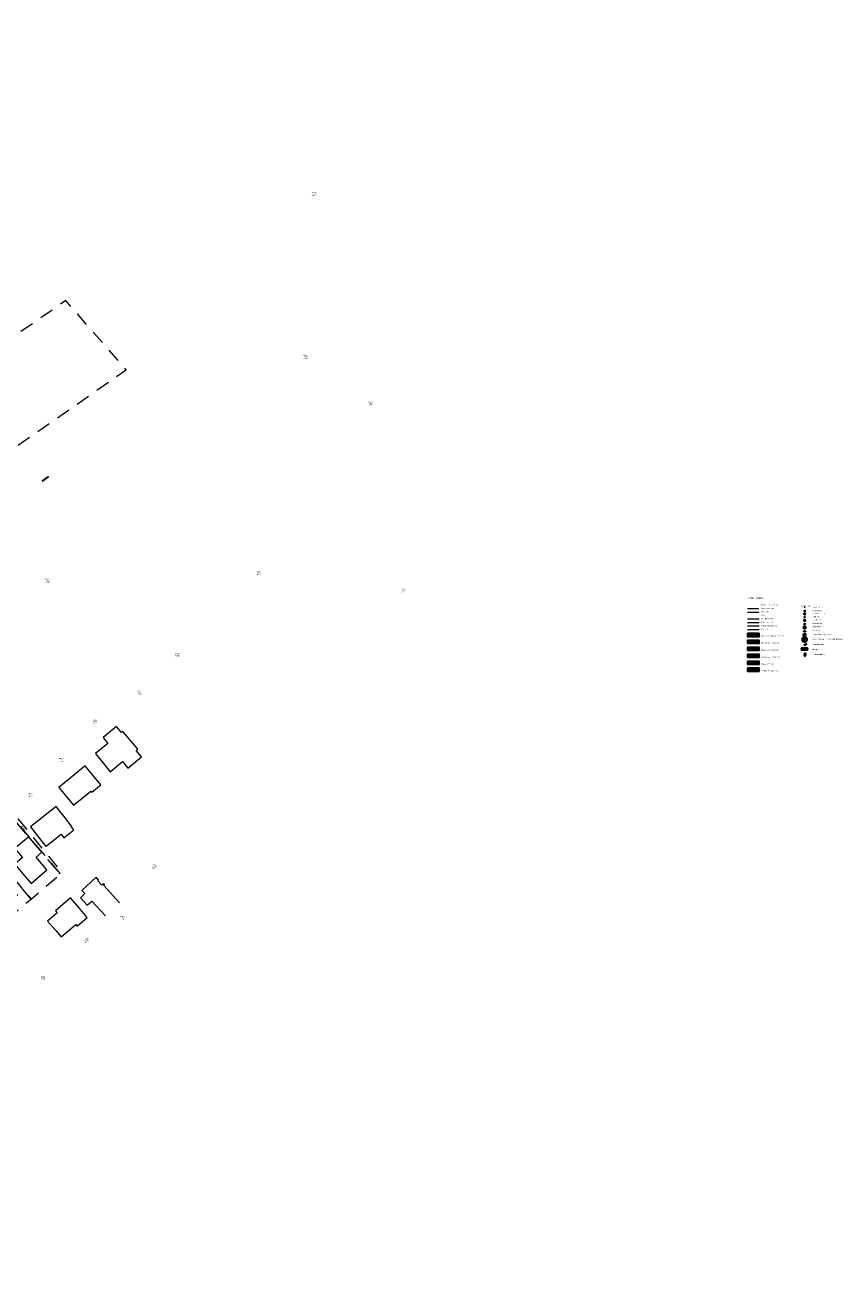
# Model space of a CAD drawing. Header units: metres. Extents: x 102852 to 107229, y 385458 to 392889.
# Tile 19 of 19: x 106907 to 107229, y 392389 to 392889. Entities that reach past the tile are written whole.
import ezdxf
from ezdxf.enums import TextEntityAlignment as Align

# ---------------------------------------------------------------- set-up
doc = ezdxf.new("R2010")
doc.units = ezdxf.units.M
doc.linetypes.add('KG-PERCEEL', pattern=[19, 5.5, -2, -2, 5.5, -2, -2])
for name, color, linetype, lineweight in [('0-BEBOUWING', 7, 'Continuous', 30), ('0-BEPLANTING', 14, 'Continuous', 30), ('0-GRAS OM SPORTVELDEN', 2, 'Continuous', 30), ('0-TENNISBAAN', 160, 'Continuous', 30), ('0-VERHARDING', 5, 'Continuous', 30), ('B-WE-GR-BOOM-S', 90, 'Continuous', 30), ('B-WE-GR-GROND-S', 32, 'Continuous', 30), ('B-WE-GR-STRUIK-G', 90, 'Continuous', 13), ('B-WE-IE-GEBOUW-G', 10, 'Continuous', 0), ('B-WE-IE-MEUBILAIR_WEGMEUBILAIR-S', 7, 'Continuous', 30), ('B-WE-IE-OV-LICHTMAST-S', 40, 'Continuous', 30), ('B-WE-IE-TERREINAFSCHEIDING_KUNSTMATIG_HEKWERK-G', 6, 'Continuous', 0), ('B-WE-KG-GRENS-T18', 10, 'Continuous', 13), ('B-WE-KG-GRENS_PERCEEL-GV', 150, 'KG-PERCEEL', 13), ('B-WE-KL-DATA_CAI_KAST-S', 90, 'Continuous', 30), ('B-WE-KL-WATER_BRANDLEIDING_BRANDHYDRANT-S', 150, 'Continuous', 30), ('B-WE-OG-TOPOGRAFIE_BEBOUWING-G', 8, 'Continuous', 13), ('B-WE-RI-HWA_KOLK_STRAATKOLK-S', 150, 'Continuous', 30), ('B-WE-RI-INSPECTIEPUT_ALGEMEEN-S', 7, 'Continuous', 30), ('B-WE-VH-KANTVERHARDING-G', 60, 'Continuous', 13), ('B-WE-VH-MATERIAALGRENS-G', 31, 'Continuous', 13), ('B-WE-VV-MARKERING-G', 7, 'Continuous', 13), ('X-XX-AL-LEGENDA-T35', 50, 'Continuous', 30), ('X-XX-AL-TEKST_ALGEMEEN-T', 1, 'Continuous', 13), ('X-XX-AL-VERWIJZING-S', 7, 'Continuous', 30)]:
    doc.layers.add(name, color=color, linetype=linetype, lineweight=lineweight)
doc.styles.add('NLCS-ISO', font='NLCS-ISO.ttf')
doc.styles.add('NLCS-ISO-M200-T25', font='NLCS-ISO.ttf', dxfattribs={"height": 0.5})
doc.styles.add('NLCS-ISO-M200-T35', font='NLCS-ISO.ttf', dxfattribs={"height": 0.7})
doc.styles.add('NLCS-ISO-T25', font='NLCS-ISO.ttf')
doc.styles.add('NLCS_25', font='NLCS-ISO.ttf', dxfattribs={"height": 2.5})
doc.styles.add('Style-Arial', font='arial.ttf')
pattern_1 = [(45, (4065.34353, 7121.3048), (-0.4490128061, 0.4490128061), [])]

# ---------------------------------------------------------------- blocks, each defined once
blk = doc.blocks.new('kadata_3')
at = {"layer": 'B-WE-KG-GRENS_PERCEEL-GV'}
for points in [[(106826.084, 392669.005), (106946.81, 392753.143), (106922.864, 392780.471), (106802.244, 392696.909)], [(106898.673, 392579.82), (106887.193, 392569.673), (106909.2, 392543.974), (106920.8, 392553.844)], [(106898.673, 392579.82), (106920.8, 392553.844), (106921.512, 392554.403), (106899.835, 392580.847)], [(106909.2, 392543.974), (106887.193, 392569.673), (106875.803, 392559.605), (106897.292, 392534.241)], [(106864.367, 392549.496), (106885.892, 392524.568), (106897.292, 392534.241), (106875.803, 392559.605)], [(106828.823, 392518.824), (106848.507, 392535.623), (106834.924, 392549.799), (106816.215, 392533.813)], [(106863.824, 392527.162), (106853.294, 392539.709), (106848.507, 392535.623), (106859.842, 392523.793)], [(106816.904, 392524.929), (106812.074, 392530.352), (106795.575, 392516.563), (106800.338, 392510.872)], [(106835.38, 392503.002), (106824.019, 392516.437), (106814.619, 392508.165), (106826.016, 392494.561)]]:
    blk.add_3dface(points, dxfattribs=at)
at = {"layer": 'B-WE-OG-TOPOGRAFIE_BEBOUWING-G', "flags": 128}
for points in [[(106859.11, 392812.691), (106867.919, 392800.509), (106873.131, 392804.277), (106864.322, 392816.46)], [(106851.018, 392806.854), (106859.833, 392794.647), (106865.047, 392798.412), (106856.232, 392810.619)], [(106814.913, 392761.118), (106823.969, 392766.531), (106812.275, 392786.096), (106805.439, 392782.01), (106809.338, 392775.487)], [(106807.359, 392774.304), (106807.117, 392774.16)], [(106807.117, 392774.16), (106808.46, 392771.914)], [(106809.338, 392775.487), (106807.359, 392774.304)], [(106808.46, 392771.914), (106814.913, 392761.118)], [(106697.022, 392687.16), (106669.226, 392719.854), (106666.675, 392717.686), (106661.046, 392724.32), (106653.253, 392717.711), (106656.047, 392714.421), (106642.297, 392702.741), (106645.136, 392699.404), (106638.85, 392694.1)], [(106860.956, 392692.058), (106850.074, 392707.523), (106847.141, 392706.705), (106847.631, 392704.945), (106842.767, 392703.304), (106845.196, 392695.034), (106853.119, 392683.775)], [(106853.119, 392683.775), (106862.259, 392690.206), (106860.956, 392692.058)], [(106685.651, 392670.942), (106699.48, 392682.688)], [(106700.261, 392683.351), (106697.022, 392687.16)], [(106699.48, 392682.688), (106700.261, 392683.351)], [(106660.066, 392661.682), (106675.032, 392674.38)], [(106675.032, 392674.38), (106677.991, 392670.94), (106681.462, 392673.851)], [(106681.462, 392673.851), (106684.661, 392670.101)], [(106684.661, 392670.101), (106685.651, 392670.942)], [(106651.267, 392654.199), (106654.979, 392657.366), (106660.066, 392661.682)], [(106746.95, 392655.55), (106741.201, 392651.541)], [(106746.916, 392655.197), (106747.092, 392655.33)], [(106761.945, 392633.723), (106746.916, 392655.197)], [(106747.092, 392655.33), (106746.95, 392655.55)], [(106741.201, 392651.541), (106755.886, 392630.527)], [(106782.373, 392638.334), (106766.56, 392627.129)], [(106785.264, 392634.255), (106782.373, 392638.334)], [(106766.56, 392627.129), (106761.945, 392633.723)], [(106790.766, 392626.492), (106785.264, 392634.255)], [(106755.886, 392630.527), (106760.692, 392623.651), (106757.764, 392621.556), (106758.405, 392620.666), (106752.972, 392616.771), (106761.392, 392605.031)], [(106761.392, 392605.031), (106766.939, 392609.008), (106769.231, 392605.778), (106781.047, 392614.163), (106778.483, 392617.776), (106790.766, 392626.492)], [(106944.939, 392609.802), (106942.993, 392612.188), (106937.646, 392607.827), (106939.568, 392605.47), (106934.626, 392601.439), (106937.27, 392598.18), (106940.44, 392594.311), (106945.33, 392598.3), (106947.39, 392595.74), (106952.84, 392600.21), (106950.76, 392602.74), (106951.3, 392603.19), (106950.03, 392604.73), (106945.482, 392610.245), (106944.939, 392609.802)], [(106933.55, 392592.931), (106930.603, 392596.569), (106920.175, 392588.069), (106922.72, 392584.95), (106925.88, 392581.07), (106932.75, 392586.67), (106933.17, 392586.16), (106936.71, 392589.06), (106933.55, 392592.931)], [(106922.11, 392576.75), (106919.162, 392580.487), (106908.928, 392572.465), (106913.11, 392567.13)], [(106921.11, 392569.591), (106922.18, 392568.21), (106926.12, 392571.3), (106925.03, 392572.69), (106925.21, 392572.82)], [(106925.21, 392572.82), (106922.11, 392576.75)], [(106910.17, 392566.34), (106908.234, 392568.61), (106902.723, 392563.915), (106905.771, 392560.337), (106902.71, 392557.729), (106905.94, 392553.93), (106909.18, 392550.12), (106915.47, 392555.48), (106911.13, 392560.57), (106913.42, 392562.53), (106910.17, 392566.34)], [(106914.985, 392564.76), (106915.23, 392564.95), (106921.11, 392569.591)], [(106913.11, 392567.13), (106914.985, 392564.76)], [(106898.52, 392556.43), (106897.115, 392558.079), (106891.642, 392553.416), (106894.171, 392550.447), (106891.089, 392547.821), (106894.33, 392544.031), (106897.58, 392540.23), (106903.85, 392545.58), (106899.49, 392550.68), (106901.77, 392552.63), (106898.52, 392556.43)], [(106944.14, 392542.54), (106937.87, 392549.32), (106938.2, 392549.69), (106937.85, 392550.07), (106937.13, 392549.41), (106935.51, 392551.16), (106935.87, 392551.5), (106934.9, 392552.56), (106929.3, 392547.39)], [(106886.918, 392546.485), (106885.608, 392548.022), (106880.092, 392543.323), (106882.491, 392540.506), (106879.441, 392537.908), (106882.67, 392534.1), (106885.9, 392530.29), (106892.19, 392535.62), (106887.86, 392540.73), (106890.15, 392542.67), (106886.918, 392546.485)], [(106928.01, 392540.67), (106924.77, 392544.47), (106918.79, 392539.37), (106919.5, 392538.54), (106915.66, 392535.29), (106918.91, 392531.49), (106921.043, 392528.996), (106926.812, 392533.919), (106927.377, 392533.257), (106931.403, 392536.691), (106928.01, 392540.67)], [(106929.3, 392547.39), (106930.454, 392546.141), (106928.646, 392544.472)], [(106928.646, 392544.472), (106931.366, 392541.528)], [(106931.366, 392541.528), (106933.227, 392543.139), (106938.557, 392537.368)], [(106837.528, 392529.905), (106828.569, 392540.625), (106824.9, 392537.56), (106821.06, 392534.35), (106830.02, 392523.63), (106833.86, 392526.83), (106837.528, 392529.905)], [(106875.412, 392536.705), (106874.051, 392538.302), (106868.632, 392533.686), (106866.153, 392531.574), (106866.108, 392530.251), (106868.024, 392528.044), (106866.334, 392526.604), (106870.94, 392521.296), (106872.617, 392522.751), (106874.57, 392520.5), (106880.8, 392525.89), (106876.41, 392530.96), (106878.68, 392532.92), (106875.412, 392536.705)], [(106814.719, 392520.828), (106812.149, 392523.867), (106806.781, 392519.329), (106809.314, 392516.258), (106807.938, 392515.094), (106811.94, 392510.343), (106811.394, 392509.883), (106810.408, 392509.062), (106812.509, 392506.538), (106813.495, 392507.359), (106818.168, 392511.454), (106816.19, 392513.71), (106819.55, 392516.66), (106815.49, 392521.48), (106814.719, 392520.828)], [(106852.899, 392517.931), (106848.363, 392523.339), (106845.357, 392520.818), (106842.737, 392523.942), (106838.93, 392520.76), (106835.09, 392517.55), (106840.39, 392511.24), (106845.54, 392515.561), (106847.41, 392513.33)], [(106857.91, 392515.561), (106854.672, 392519.418), (106852.899, 392517.931)], [(106794.403, 392503.498), (106790.665, 392507.915), (106793.093, 392509.97), (106790.853, 392512.617), (106788.53, 392510.67), (106784.7, 392507.46), (106786.71, 392505.06), (106783.3, 392502.17), (106787.275, 392497.47)], [(106826.955, 392493.44), (106831.67, 392497.39), (106828.82, 392500.8), (106831.22, 392502.86), (106826.08, 392508.99), (106823.51, 392506.84), (106822.746, 392507.809), (106820.463, 392505.813), (106823.166, 392502.928), (106820.724, 392500.877)], [(106787.275, 392497.47), (106791.25, 392492.77), (106794.65, 392495.66), (106796.65, 392493.27), (106800.48, 392496.49), (106802.717, 392498.37), (106805.052, 392500.332), (106807.447, 392502.294), (106805.407, 392504.784), (106803.012, 392502.822), (106800.645, 392500.819), (106798.329, 392498.859), (106794.403, 392503.498)]]:
    blk.add_lwpolyline(points, dxfattribs=at)
at = {"layer": 'B-WE-KG-GRENS-T18', "char_height": 0.36, "attachment_point": 5, "style": 'NLCS-ISO-T25'}
for s, insert in [('\\fArial|b0|i0|c00|p39;RBG01\\PB 4417\\P3495 m²', (106782.629, 392841.114)), ('\\fArial|b0|i0|c00|p39;RBG01\\PB 5090\\P12722 m²', (107021.064, 392822.605)), ('\\fArial|b0|i0|c00|p39;RBG01\\PB 4444\\P5440 m²', (106836.852, 392817.219)), ('\\fArial|b0|i0|c00|p39;RBG01\\PB 4289\\P635 m²', (106619.325, 392801.811)), ('\\fArial|b0|i0|c00|p39;RBG01\\PB 4445\\P1075 m²', (106878.116, 392802.553)), ('\\fArial|b0|i0|c00|p39;RBG01\\PB 4288\\P1090 m²', (106623.488, 392785.623)), ('\\fArial|b0|i0|c00|p39;RBG01\\PB 455\\P7420 m²', (106762.171, 392768.743)), ('\\fArial|b0|i0|c00|p39;RBG01\\PB 4998\\P2919 m²', (107017.731, 392758.359)), ('\\fArial|b0|i0|c00|p39;RBG01\\PB 4287\\P1530 m²', (106608.456, 392756.022)), ('\\fArial|b0|i0|c00|p39;RBG01\\PB 431\\P5410 m²', (106851.615, 392754.312)), ('\\fArial|b0|i0|c00|p39;RBG01\\PB 4997\\P5440 m²', (107043.28, 392739.938)), ('\\fArial|b0|i0|c00|p39;RBG01\\PB 456\\P5460 m²', (106704.421, 392736.055)), ('\\fArial|b0|i0|c00|p39;RBG01\\PB 457\\P1610 m²', (106645.144, 392725.31)), ('\\fArial|b0|i0|c00|p39;RBG01\\PB 432\\P5380 m²', (106874.311, 392724.222)), ('\\fArial|b0|i0|c00|p39;RBG01\\PB 3734\\P125 m²', (106999.225, 392672.875)), ('\\fArial|b0|i0|c00|p39;RBG01\\PB 433\\P14540 m²', (106915.655, 392669.757)), ('\\fArial|b0|i0|c00|p39;RBG01\\PB 3735\\P3637 m²', (107056.367, 392665.936)), ('\\fArial|b0|i0|c00|p39;RBG01\\PB 1411\\P5900 m²', (106781.496, 392661.275)), ('\\fArial|b0|i0|c00|p39;RBG01\\PB 4213\\P6886 m²', (106680.581, 392653.808)), ('\\fArial|b0|i0|c00|p39;RBG01\\PB 4212\\P2664 m²', (106627.537, 392639.438)), ('\\fArial|b0|i0|c00|p39;RBG01\\PB 3528\\P808 m²', (106966.998, 392640.38)), ('\\fArial|b0|i0|c00|p39;RBG01\\PB 453\\P1120 m²', (106806.649, 392633.624)), ('\\fArial|b0|i0|c00|p39;RBG01\\PB 3486\\P737 m²', (106952.147, 392625.522)), ('\\fArial|b0|i0|c00|p39;RBG01\\PB 3529\\P752 m²', (106934.437, 392614.108)), ('\\fArial|b0|i0|c00|p39;RBG01\\PB 452\\P6640 m²', (106840.748, 392597.831)), ('\\fArial|b0|i0|c00|p39;RBG01\\PB 3530\\P757 m²', (106921.184, 392598.938)), ('\\fArial|b0|i0|c00|p39;RBG01\\PB 3531\\P851 m²', (106908.974, 392584.941)), ('\\fArial|b0|i0|c00|p39;RBG01\\PB 3543\\P37 m²', (106906.175, 392572.015)), ('\\fArial|b0|i0|c00|p39;RBG01\\PB 2343\\P1540 m²', (106643.29, 392570.722)), ('\\fArial|b0|i0|c00|p39;RBG01\\PB 4900\\P440 m²', (106657.187, 392563.276)), ('\\fArial|b0|i0|c00|p39;RBG01\\PB 4901\\P20475 m²', (106740.26, 392563.113)), ('\\fArial|b0|i0|c00|p39;RBG01\\PB 3537\\P515 m²', (106898.829, 392565.133)), ('\\fArial|b0|i0|c00|p39;RBG01\\PB 3538\\P513 m²', (106886.624, 392559.878)), ('\\fArial|b0|i0|c00|p39;RBG01\\PB 3536\\P636 m²', (106958.009, 392556.744)), ('\\fArial|b0|i0|c00|p39;RBG01\\PB 3539\\P496 m²', (106874.894, 392548.875)), ('\\fArial|b0|i0|c00|p39;RBG01\\PB 3376\\P502 m²', (106838.694, 392539.1)), ('\\fArial|b0|i0|c00|p39;RBG01\\PB 3540\\P493 m²', (106864.745, 392538.631)), ('\\fArial|b0|i0|c00|p39;RBG01\\PB 3444\\P360 m²', (106902.018, 392534.358)), ('\\fArial|b0|i0|c00|p39;RBG01\\PB 3456\\P405 m²', (106945.279, 392536.482)), ('\\fArial|b0|i0|c00|p39;RBG01\\PB 3634\\P417 m²', (106848.659, 392527.732)), ('\\fArial|b0|i0|c00|p39;RBG01\\PB 3441\\P553 m²', (106931.135, 392527.548)), ('\\fArial|b0|i0|c00|p39;RBG01\\PB 4382\\P160 m²', (106802.246, 392517.074)), ('\\fArial|b0|i0|c00|p39;RBG01\\PB 3542\\P146 m²', (106864.547, 392516.892)), ('\\fArial|b0|i0|c00|p39;RBG01\\PB 3443\\P544 m²', (106913.917, 392512.663)), ('\\fArial|b0|i0|c00|p39;RBG01\\PB 3369\\P210 m²', (106796.482, 392510.918)), ('\\fArial|b0|i0|c00|p39;RBG01\\PB 3375\\P239 m²', (106806.634, 392509.362)), ('\\fArial|b0|i0|c00|p39;RBG01\\PB 3374\\P220 m²', (106822.364, 392510.159)), ('\\fArial|b0|i0|c00|p39;RBG01\\PB 3423\\P382 m²', (106861.735, 392508.772)), ('\\fArial|b0|i0|c00|p39;RBG01\\PB 3370\\P210 m²', (106800.432, 392504.287)), ('\\fArial|b0|i0|c00|p39;RBG01\\PB 3373\\P169 m²', (106813.901, 392502.343)), ('\\fArial|b0|i0|c00|p39;RBG01\\PB 2238\\P9380 m²', (106641.095, 392499.201)), ('\\fArial|b0|i0|c00|p39;RBG01\\PB 3378\\P635 m²', (106786.003, 392485.033)), ('\\fArial|b0|i0|c00|p39;RBG01\\PB 4215\\P193 m²', (106755.175, 392459.095)), ('\\fArial|b0|i0|c00|p39;RBG01\\PB 2643\\P4359 m²', (106685.156, 392450.105))]:
    blk.add_mtext(s, dxfattribs=dict(at, insert=insert))
for s, insert, rotation in [('\\fArial|b0|i0|c00|p39;RBG01\\PB 3955\\P765 m²', (106623.141, 392721.507), 63.8), ('\\fArial|b0|i0|c00|p39;RBG01\\PB 3633\\P98 m²', (106856.523, 392531.711), 309.6), ('\\fArial|b0|i0|c00|p39;RBG01\\PB 4383\\P203 m²', (106820.74, 392523.763), 308.4)]:
    blk.add_mtext(s, dxfattribs=dict(at, insert=insert, rotation=rotation))
blk = doc.blocks.new('SIE-WEG_ZITBANK_MET_LEUNING')
blk.add_hatch(color=256).paths.add_polyline_path([(-5.9, 1.5), (-5.9, 1.8), (5.9, 1.8), (5.9, 1.5)])
for p, q in [((-4.1, 1.5), (-4.1, 1)), ((-3.8, 1.5), (-3.8, 1)), ((3.8, 1.5), (3.8, 1)), ((4.1, 1.5), (4.1, 1)), ((-4.1, -0.6), (-4.1, -0.1)), ((-3.8, -0.6), (-3.8, -0.1)), ((3.8, -0.6), (3.8, -0.1)), ((4.1, -0.6), (4.1, -0.1))]:
    blk.add_line(p, q)
for points in [[(-5.9, 1.5), (-5.9, 1.8), (5.9, 1.8), (5.9, 1.5)], [(5.9, 1), (5.9, -0.1), (-5.9, -0.1), (-5.9, 1)], [(-5.9, -0.6), (-5.9, -1.8), (5.9, -1.8), (5.9, -0.6)]]:
    blk.add_3dface(points)
blk = doc.blocks.new('SIE-WEG_PAAL_VAST')
blk.add_hatch(color=256).paths.add_polyline_path([(-0.4, -0.4), (-0.4, 0.4), (0.4, 0.4), (0.4, -0.4)])
blk.add_circle((0, 0), 0.75)
blk.add_3dface([(0.4, 0.4), (-0.4, 0.4), (-0.4, -0.4), (0.4, -0.4)])
at = {"style": 'NLCS-ISO'}
blk.add_attdef('TYPE', (0, 0), '', height=1.75, dxfattribs=at)
blk = doc.blocks.new('B-SIE-WEG_LICHTMAST-SO')
at = {"ltscale": 0.1}
for p, q in [((-1.1, 0.6), (-2.2, 1.3)), ((0, 1.3), (0, 2.5)), ((1.1, 0.6), (2.2, 1.3)), ((-1.1, -0.6), (-2.2, -1.3)), ((0, -1.3), (0, -2.5)), ((1.1, -0.6), (2.2, -1.3))]:
    blk.add_line(p, q, dxfattribs=at)
at = {"flags": 128}
for points in [[(-1.2, 0.5), (1.2, 0.5)], [(-1.2, -0.5), (1.2, -0.5)]]:
    blk.add_lwpolyline(points, dxfattribs=at)
at = {"ltscale": 0.1}
blk.add_circle((0, 0), 1.27, dxfattribs=at)
at = {"style": 'NLCS-ISO'}
blk.add_attdef('TYPE', text='', height=1.8, dxfattribs=at).set_placement((0, 2.5), align=Align.BOTTOM_CENTER)
blk = doc.blocks.new('SIE-WEG_VERKEERSBORD_ROND')
for p, q in [((-1.1, 0.5), (1.1, 0.5)), ((-1.1, -0.5), (1.1, -0.5))]:
    blk.add_line(p, q)
blk.add_circle((0, 0), 1.25)
blk = doc.blocks.new('SIE-WEG_AFVALBAK_TYPE_02')
at = {"linetype": 'Continuous'}
for p, q in [((1.6, -0.4), (-1.6, -0.4)), ((-1.3, -0.8), (-1.6, -0.4)), ((-1.3, -1), (-1.6, -1.7)), ((1.6, -1.7), (-1.6, -1.7)), ((1.3, -0.8), (-1.3, -0.8)), ((-1.3, -1), (-1.3, -0.8)), ((1.3, -1), (-1.3, -1)), ((-1.2, -1.2), (-1.3, -1.5)), ((1.3, -1.5), (-1.3, -1.5)), ((1.2, -1.2), (-1.2, -1.2)), ((1.2, -1.2), (1.3, -1.5)), ((1.3, -0.8), (1.6, -0.4)), ((1.3, -1), (1.3, -0.8)), ((1.3, -1), (1.6, -1.7))]:
    blk.add_line(p, q, dxfattribs=at)
for p, q in [((-1.6, -0.4), (-1.6, -1.7)), ((1.6, -0.4), (1.6, -1.7))]:
    blk.add_line(p, q)
blk.add_circle((0, 0), 0.354, dxfattribs=at)
blk = doc.blocks.new('SKL-WATER_BRANDHYDRANT-SO')
blk.add_ellipse((0, 0), major_axis=(-1.02, 0), ratio=0.685994)
at = {"style": 'NLCS-ISO'}
blk.add_text('BR', height=0.562, dxfattribs=at).set_placement((-0.4, -0.2))
blk = doc.blocks.new('B-SRI-PUT_VWA-SO')
at = {"lineweight": 0}
blk.add_circle((0, 0), 2, dxfattribs=at)
blk.add_3dface([(-2, 2), (2, 2), (2, -2), (-2, -2)])
blk.add_3dface([(2, -2), (2, 2), (-2, 2), (-2, -2)], dxfattribs=at)
blk = doc.blocks.new('Straatkolk 300x450')
at = {"layer": 'B-WE-RI-HWA_KOLK_STRAATKOLK-S'}
for p, q in [((-1.1, -0.7), (1.1, 0.8)), ((1.1, -0.7), (-1.1, 0.8))]:
    blk.add_line(p, q, dxfattribs=at)
blk.add_3dface([(-1.1, -0.7), (1.1, -0.7), (1.1, 0.8), (-1.1, 0.8)], dxfattribs=at)
blk = doc.blocks.new('SKL-DATA_TERREINKAST-SO')
for q in [(-0.8, 0.8), (0.8, 0.8)]:
    blk.add_line((0, -0.8), q)
blk.add_3dface([(2.5, 1.4), (-2.5, 1.4), (-2.5, -1.4), (2.5, -1.4)])
at = {"style": 'NLCS-ISO'}
blk.add_attdef('TYPE', text='', height=1.75, dxfattribs=at).set_placement((-0.2, 3.4), align=Align.MIDDLE_CENTER)
blk = doc.blocks.new('opmerking')
at = {"layer": 'X-XX-AL-TEKST_ALGEMEEN-T'}
for p, q in [((-0.4, 1.5), (0, 0)), ((0.4, 1.5), (-0.4, 1.5)), ((0.4, 1.5), (0, 0))]:
    blk.add_line(p, q, dxfattribs=at)
blk = doc.blocks.new('opmerkingen')
at = {"layer": 'B-WE-GR-GROND-S'}
blk.add_blockref('opmerking', (0, 0), dxfattribs=at)
at = {"layer": 'X-XX-AL-TEKST_ALGEMEEN-T', "color": 7, "style": 'NLCS-ISO-M200-T25'}
blk.add_attdef('OPMERKINGEN', (0, 0), '', height=1.8, dxfattribs=at)
blk = doc.blocks.new('SIE-WEG_VLAGGEMAST')
blk.add_hatch(color=256).paths.add_polyline_path([(0.8, 0, 1), (-0.8, 0, 1)])
for p, q in [((0.5, 0.7), (1.7, 2.3)), ((2.8, 1), (3.3, 1.6))]:
    blk.add_line(p, q)
blk.add_circle((0, 0), 0.8)
for points in [[(1.3, 1.7), (1.4, 1.7), (1.6, 1.7), (1.8, 1.6), (1.9, 1.4), (2.2, 1.3), (2.5, 1.3), (2.8, 1.2), (2.8, 1)], [(1.7, 2.3), (1.9, 2.3), (2, 2.3), (2.2, 2.2), (2.3, 2), (2.7, 1.9), (3, 1.8), (3.2, 1.8), (3.3, 1.6)]]:
    blk.add_spline(points, degree=3)
blk = doc.blocks.new('SIE-WEG_FIETSKLEM_RECHT')
at = {"ltscale": 0.001, "extrusion": (0, 0, -1)}
blk.add_hatch(color=256, dxfattribs=at).paths.add_polyline_path([(0.1, 1, 0.992881), (-0.1, 1), (-0.1, 0.1, -1), (-0.2, 0.1), (-0.2, 1, -1), (0.1, 1), (0.1, 0.1, -1), (0.1, 0.1)])
at = {"ltscale": 0.001}
blk.add_hatch(color=256, dxfattribs=at).paths.add_polyline_path([(-0.1, -0.1, 0.995662), (-0.1, -0.1), (-0.1, -1, 1), (0.2, -1), (0.2, -0.1, 1.004338), (0.1, -0.1), (0.1, -1, -0.999981), (-0.1, -1)])
for p, q in [((-0.6, 0.6), (-0.6, -0.6)), ((-0.1, 0.6), (-0.6, 0.6)), ((-0.1, 1), (-0.1, 0.1)), ((-0.1, 1), (-0.1, 0.1)), ((0.1, 0.6), (-0.1, 0.6)), ((0.1, 1), (0.1, 0.1)), ((0.2, 1), (0.2, 0.1)), ((0.6, 0.6), (0.2, 0.6)), ((0.6, 0.6), (0.6, -0.6)), ((-0.1, -0.6), (-0.6, -0.6)), ((-0.1, -1), (-0.1, -0.1)), ((-0.1, -1), (-0.1, -0.1)), ((0.1, -0.6), (-0.1, -0.6)), ((0.1, -1), (0.1, -0.1)), ((0.2, -1), (0.2, -0.1)), ((0.6, -0.6), (0.2, -0.6))]:
    blk.add_line(p, q)
at = {"extrusion": (0, 0, -1)}
for centre, radius, start, end in [((0, 1), 0.146, 0, 180), ((0, 1), 0.0772, 358.9311, 178.9311), ((0.1, 0.1), 0.036, 179.3906, 0.6094), ((-0.1, 0.1), 0.0341, 184.0136, 355.9864)]:
    blk.add_arc(centre, radius, start, end, dxfattribs=at)
for centre, radius, start, end in [((-0.1, -0.1), 0.034, 359.3906, 180.6094), ((0, -1), 0.146, 180.7848, 0.7848), ((0, -1), 0.076, 178.4926, 358.4926), ((0.1, -0.1), 0.0361, 4.0136, 175.9864)]:
    blk.add_arc(centre, radius, start, end)

msp = doc.modelspace()

# ---------------------------------------------------------------- hatches: boundary and pattern name
at = {"layer": '0-BEBOUWING', "ltscale": 0.2, "true_color": 0x636466, "extrusion": (0, 0, -1)}
msp.add_hatch(color=251, dxfattribs=at).paths.add_polyline_path([(-106913.71, 392708.77), (-106913.26, 392709.4), (-106915.9, 392711.27), (-106916.35, 392710.65)])
at = {"layer": '0-BEBOUWING', "true_color": 0x636466}
msp.add_hatch(color=251, dxfattribs=at).paths.add_polyline_path([(107192.3, 392642.17), (107192.3, 392643.54), (107196.8, 392643.54), (107196.8, 392642.17)])
at = {"layer": '0-BEBOUWING', "true_color": 0x939598, "extrusion": (0, 0, -1)}
msp.add_hatch(color=252, dxfattribs=at).paths.add_polyline_path([(-107196.81, 392633.92), (-107196.81, 392635.3), (-107192.31, 392635.3), (-107192.31, 392633.92)])
at = {"layer": '0-BEPLANTING'}
h = msp.add_hatch(dxfattribs=at)
h.set_pattern_fill('ANSI31', color=256, scale=0.01, pattern_type=2)
h.set_pattern_definition(pattern_1)
h.paths.add_polyline_path([(107192.3, 392644.91), (107192.3, 392646.29), (107196.8, 392646.29), (107196.8, 392644.91)])
at = {"layer": '0-GRAS OM SPORTVELDEN'}
h = msp.add_hatch(dxfattribs=at)
h.set_pattern_fill('ANSI31', color=256, scale=0.01, pattern_type=2)
h.set_pattern_definition(pattern_1)
h.paths.add_polyline_path([(107192.3, 392647.66), (107192.3, 392649.04), (107196.8, 392649.04), (107196.8, 392647.66)])
at = {"layer": '0-TENNISBAAN'}
h = msp.add_hatch(dxfattribs=at)
h.set_pattern_fill('ANSI31', color=256, scale=0.01, pattern_type=2)
h.set_pattern_definition([(45, (4065.3469, 7115.8082), (-0.4490128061, 0.4490128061), [])])
h.paths.add_polyline_path([(107192.31, 392639.42), (107192.3, 392640.79), (107196.8, 392640.79), (107196.8, 392639.42)])
at = {"layer": '0-VERHARDING', "true_color": 0x136734, "extrusion": (0, 0, -1)}
msp.add_hatch(color=116, dxfattribs=at).paths.add_polyline_path([(-107196.81, 392636.67), (-107196.81, 392638.04), (-107192.31, 392638.04), (-107192.31, 392636.67)])

# ---------------------------------------------------------------- linework, layer by layer
for points in [[(107192.3, 392647.66), (107192.3, 392649.04), (107196.8, 392649.04), (107196.8, 392647.66)], [(107192.3, 392644.91), (107192.3, 392646.29), (107196.8, 392646.29), (107196.8, 392644.91)], [(107192.3, 392642.17), (107192.3, 392643.54), (107196.8, 392643.54), (107196.8, 392642.17)], [(107192.31, 392639.42), (107192.3, 392640.79), (107196.8, 392640.79), (107196.8, 392639.42)], [(107192.31, 392636.67), (107192.31, 392638.04), (107196.81, 392638.04), (107196.81, 392636.67)], [(107192.31, 392633.92), (107192.31, 392635.3), (107196.81, 392635.3), (107196.81, 392633.92)]]:
    msp.add_3dface(points)
at = {"layer": 'B-WE-GR-BOOM-S', "linetype": 'Continuous', "flags": 128}
msp.add_lwpolyline([(107215.37, 392647.26), (107215.34, 392647.34), (107215.27, 392647.36), (107215.22, 392647.46), (107215.09, 392647.49), (107215, 392647.46), (107215.05, 392647.41), (107215.05, 392647.31), (107214.88, 392647.35), (107214.9, 392647.41), (107214.87, 392647.49), (107214.8, 392647.47), (107214.74, 392647.49), (107214.6, 392647.48), (107214.53, 392647.45), (107214.44, 392647.46), (107214.32, 392647.37), (107214.41, 392647.33), (107214.43, 392647.28), (107214.52, 392647.24), (107214.43, 392647.13), (107214.32, 392647.1), (107214.25, 392647.17), (107214.31, 392647.19), (107214.26, 392647.32), (107214.11, 392647.24), (107214.03, 392647.15), (107214.07, 392647.12), (107214.03, 392647.05), (107213.95, 392647.02), (107213.89, 392646.96), (107213.83, 392646.79), (107214.06, 392646.74), (107214.09, 392646.66), (107214.03, 392646.61), (107213.93, 392646.61), (107213.91, 392646.66), (107213.81, 392646.63), (107213.88, 392646.52), (107213.85, 392646.48), (107213.89, 392646.44), (107213.86, 392646.35), (107213.93, 392646.31), (107213.89, 392646.24), (107213.95, 392646.23), (107213.97, 392646.21), (107213.91, 392646.13), (107214.05, 392646.01), (107214.1, 392646.06), (107214.14, 392646.16), (107214.11, 392646.2), (107214.15, 392646.32), (107214.21, 392646.28), (107214.27, 392646.2), (107214.33, 392646.15), (107214.27, 392645.99), (107214.15, 392645.96), (107214.1, 392645.87), (107214.17, 392645.8), (107214.27, 392645.77), (107214.28, 392645.75), (107214.29, 392645.72), (107214.37, 392645.81), (107214.47, 392645.81), (107214.52, 392645.77), (107214.49, 392645.7), (107214.49, 392645.63), (107214.6, 392645.6), (107214.71, 392645.61), (107214.74, 392645.56), (107214.79, 392645.62), (107214.85, 392645.65), (107214.82, 392645.75), (107214.89, 392645.77), (107214.99, 392645.75), (107215, 392645.63), (107215.06, 392645.64), (107215.12, 392645.6), (107215.25, 392645.7), (107215.31, 392645.68), (107215.3, 392645.72), (107215.36, 392645.76), (107215.31, 392645.81), (107215.26, 392645.82), (107215.35, 392645.91), (107215.36, 392645.96), (107215.46, 392645.98), (107215.54, 392645.94), (107215.59, 392645.99), (107215.59, 392646.02), (107215.66, 392646.02), (107215.66, 392646.07), (107215.72, 392646.1), (107215.72, 392646.14), (107215.65, 392646.14), (107215.74, 392646.23), (107215.68, 392646.27), (107215.76, 392646.24), (107215.78, 392646.3), (107215.74, 392646.37), (107215.8, 392646.46), (107215.77, 392646.5), (107215.68, 392646.5), (107215.58, 392646.57), (107215.65, 392646.61), (107215.71, 392646.72), (107215.74, 392646.67), (107215.81, 392646.69), (107215.77, 392646.84), (107215.77, 392646.93), (107215.73, 392646.94), (107215.67, 392647.08), (107215.6, 392647.15), (107215.51, 392647.07), (107215.57, 392647.04), (107215.62, 392646.91), (107215.54, 392646.89), (107215.5, 392646.98), (107215.43, 392646.96), (107215.36, 392647.01), (107215.28, 392647.05), (107215.32, 392647.09), (107215.3, 392647.14), (107215.34, 392647.19), (107215.41, 392647.16), (107215.46, 392647.2)], close=True, dxfattribs=at)
at = {"layer": 'B-WE-GR-BOOM-S'}
msp.add_circle((107214.83, 392646.55), 0.03, dxfattribs=at)
at = {"layer": 'B-WE-GR-STRUIK-G'}
msp.add_line((107196.8, 392654.53), (107192.3, 392654.53), dxfattribs=at)
at = {"layer": 'B-WE-IE-GEBOUW-G'}
msp.add_line((107196.79, 392658.66), (107192.29, 392658.66), dxfattribs=at)
at = {"layer": 'B-WE-IE-TERREINAFSCHEIDING_KUNSTMATIG_HEKWERK-G'}
msp.add_line((107196.79, 392657.28), (107192.29, 392657.28), dxfattribs=at)
at = {"layer": 'B-WE-VH-KANTVERHARDING-G'}
msp.add_line((107196.8, 392653.16), (107192.3, 392653.16), dxfattribs=at)
at = {"layer": 'B-WE-VH-MATERIAALGRENS-G'}
msp.add_line((107196.8, 392651.79), (107192.3, 392651.79), dxfattribs=at)
at = {"layer": 'B-WE-VV-MARKERING-G'}
msp.add_line((107196.8, 392650.41), (107192.3, 392650.41), dxfattribs=at)

# ---------------------------------------------------------------- block references
at = {"layer": 'B-WE-IE-MEUBILAIR_WEGMEUBILAIR-S', "xscale": 0.2, "yscale": 0.2, "zscale": 0.2, "rotation": 360}
for name, p in [('SIE-WEG_VERKEERSBORD_ROND', (107214.83, 392656.59)), ('SIE-WEG_PAAL_VAST', (107214.83, 392655.35)), ('SIE-WEG_AFVALBAK_TYPE_02', (107214.83, 392649.98)), ('SIE-WEG_ZITBANK_MET_LEUNING', (107214.8, 392642.77)), ('SIE-WEG_VLAGGEMAST', (107214.9, 392644.4))]:
    msp.add_blockref(name, p, dxfattribs=at)
at = {"layer": 'B-WE-IE-MEUBILAIR_WEGMEUBILAIR-S', "xscale": 0.5, "yscale": 0.5, "zscale": 0.5}
msp.add_blockref('SIE-WEG_FIETSKLEM_RECHT', (107214.92, 392640.56), dxfattribs=at)
at = {"layer": 'B-WE-IE-OV-LICHTMAST-S', "xscale": 0.2, "yscale": 0.2, "zscale": 0.2, "rotation": 360}
msp.add_blockref('B-SIE-WEG_LICHTMAST-SO', (107214.83, 392654.1), dxfattribs=at)
at = {"layer": 'B-WE-KL-DATA_CAI_KAST-S', "xscale": 0.2, "yscale": 0.2, "zscale": 0.2, "rotation": 360}
msp.add_blockref('SKL-DATA_TERREINKAST-SO', (107214.82, 392651.36), dxfattribs=at)
at = {"layer": 'B-WE-KL-WATER_BRANDLEIDING_BRANDHYDRANT-S', "xscale": 0.2, "yscale": 0.2, "zscale": 0.2, "rotation": 360}
msp.add_blockref('SKL-WATER_BRANDHYDRANT-SO', (107214.85, 392652.71), dxfattribs=at)
at = {"layer": 'B-WE-RI-HWA_KOLK_STRAATKOLK-S', "xscale": 0.2, "yscale": 0.2, "zscale": 0.2, "rotation": 360}
msp.add_blockref('Straatkolk 300x450', (107214.83, 392657.72), dxfattribs=at)
at = {"layer": 'B-WE-RI-INSPECTIEPUT_ALGEMEEN-S', "xscale": 0.2, "yscale": 0.2, "zscale": 0.2, "rotation": 360}
msp.add_blockref('B-SRI-PUT_VWA-SO', (107214.81, 392648.41), dxfattribs=at)
at = {"layer": 'X-XX-AL-TEKST_ALGEMEEN-T', "xscale": 0.2, "yscale": 0.2, "zscale": 0.2, "rotation": 360}
msp.add_blockref('opmerkingen', (107214.82, 392659.11), dxfattribs=at)
at = {"layer": 'X-XX-AL-VERWIJZING-S', "rotation": 360}
msp.add_blockref('kadata_3', (0, 0), dxfattribs=at)

# ---------------------------------------------------------------- texts
at = {"layer": 'X-XX-AL-LEGENDA-T35', "color": 7, "style": 'NLCS-ISO-M200-T35'}
msp.add_text('VERKLARING:', height=0.7, dxfattribs=at).set_placement((107192.3, 392662.51))
at = {"layer": 'X-XX-AL-TEKST_ALGEMEEN-T', "color": 7}
for s, style, p in [('Gebouwcontour', 'NLCS_25', (107197.67, 392658.66)), ('Kadastrale ondergrond', 'NLCS_25', (107197.67, 392660.03)), ('Hekwerk', 'NLCS_25', (107197.67, 392657.28)), ('opmerking', 'NLCS_25', (107213.49, 392659.61)), ('Tekst algemeen', 'NLCS_25', (107217.94, 392659.09)), ('Straatkolk', 'NLCS_25', (107217.95, 392657.72)), ('Struiken/haag', 'NLCS_25', (107197.67, 392654.53)), ('Raster', 'NLCS_25', (107197.67, 392655.91)), ('Kant verharding', 'NLCS_25', (107197.67, 392653.16)), ('Verkeersbord', 'NLCS_25', (107217.94, 392656.59)), ('Paal vast', 'NLCS_25', (107217.94, 392655.35)), ('Lichtmast', 'NLCS_25', (107217.94, 392654.1)), ('Brandkraan', 'NLCS_25', (107217.96, 392652.71)), ('Gras sportvelden (468 m2)', 'NLCS_25', (107197.68, 392647.66)), ('Materiaalscheiding', 'NLCS_25', (107197.67, 392651.79)), ('Markering', 'NLCS_25', (107197.68, 392650.41)), ('Afvalbak', 'NLCS_25', (107217.94, 392649.98)), ('Regelkast', 'NLCS_25', (107217.93, 392651.37)), ('Inspectieput algemeen', 'NLCS_25', (107217.93, 392648.41)), ('Beplanting (450 m2)', 'NLCS_25', (107197.68, 392644.91)), ('Bebouwing (373 m2)', 'NLCS_25', (107197.68, 392642.17)), ('Boom inclusief kroon/stamdiameter', 'NLCS_25', (107217.94, 392646.53)), ('Vlaggenmast', 'NLCS_25', (107218.01, 392644.4)), ('zitbank', 'NLCS_25', (107218.01, 392642.42)), ('Tennisbaan (3960 m2)', 'NLCS_25', (107197.68, 392639.42)), ('Fietsenstalling', 'NLCS_25', (107218.01, 392640.44)), ('Verharding (1426 m2)', 'Style-Arial', (107197.69, 392633.92)), ('Haag (206 m2)', 'NLCS_25', (107197.68, 392636.67))]:
    msp.add_text(s, height=0.5, dxfattribs=dict(at, style=style)).set_placement(p)

doc.saveas('drawing.dxf')
